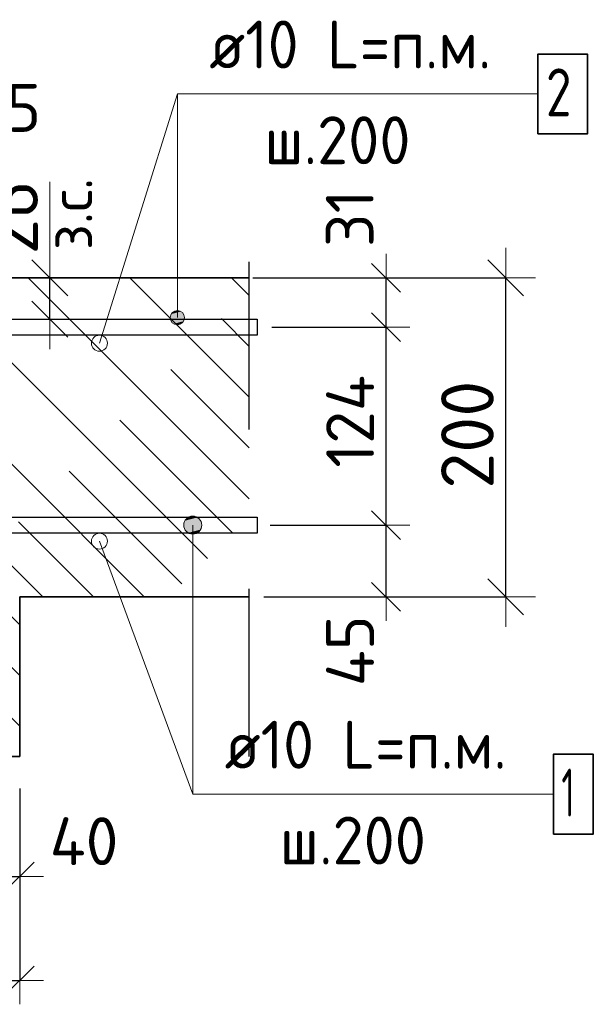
# Model space of a CAD drawing. Header units: metres. Extents: x -38 to 86, y -15 to 21.
# Tile 84 of 103: x 72.545 to 72.904, y 5.208 to 5.825. Entities that reach past the tile are written whole.
import ezdxf

# ---------------------------------------------------------------- set-up
doc = ezdxf.new("R2010")
doc.units = ezdxf.units.M
doc.header["$PDMODE"] = 65
doc.linetypes.add('______4', pattern=[0.135, 0.105, -0.03])
for name, color, linetype, lineweight in [('XR$4$Арм. стержнями верхней зоны', 180, 'Continuous', 35), ('XR$4$Арм. стержнями нижней зоны', 180, 'Continuous', 35), ('XR$4$Арм.стержн. Арматура края', 96, 'Continuous', 35), ('XR$4$Размерная линия (1)', 7, 'Continuous', 13), ('XR$4$Размерная линия_ общее', 7, 'Continuous', 13)]:
    doc.layers.add(name, color=color, linetype=linetype, lineweight=lineweight)
doc.styles.add('ISOCPEUR', font='txt')
doc.dimstyles.new('DIMSTYLE_11', dxfattribs={"dimtxt": 0.033, "dimasz": 0.0375, "dimexe": 0, "dimexo": 0, "dimgap": 0.0165, "dimtad": 2, "dimdec": 0, "dimlfac": 1000, "dimrnd": 1, "dimzin": 12, "dimdsep": 46, "dimtxsty": 'ISOCPEUR', "dimblk1": 'ALL_ML_STRICH', "dimblk2": 'ALL_ML_STRICH', "dimsah": 1, "dimcen": 0, "dimclrd": 7, "dimclre": 256, "dimclrt": 7, "dimadec": 0, "dimazin": 0, "dimtfac": 1, "dimtdec": 0, "dimtix": 1, "dimtmove": 2, "dimatfit": 3, "dimfxl": 0, "dimtvp": 1.2, "dimtzin": 0, "dimlwd": 0, "dimlwe": -3, "dimarcsym": 0})
doc.dimstyles.new('DIMSTYLE_12', dxfattribs={"dimtxt": 0.03, "dimasz": 0.03, "dimexe": 0, "dimexo": 0, "dimgap": 0.015, "dimtad": 2, "dimdec": 0, "dimlfac": 1000, "dimrnd": 1, "dimzin": 12, "dimdsep": 46, "dimtxsty": 'ISOCPEUR', "dimblk1": 'ALL_ML_STRICH', "dimblk2": 'ALL_ML_STRICH', "dimsah": 1, "dimcen": 0, "dimclrd": 7, "dimclre": 256, "dimclrt": 7, "dimadec": 0, "dimazin": 0, "dimtfac": 1, "dimtdec": 0, "dimtix": 1, "dimtmove": 2, "dimatfit": 3, "dimfxl": 0, "dimtzin": 0, "dimlwd": 0, "dimlwe": -3, "dimarcsym": 0})
doc.dimstyles.new('DIMSTYLE_14', dxfattribs={"dimtxt": 0.03, "dimasz": 0.03, "dimexe": 0, "dimexo": 0, "dimgap": 0.015, "dimtad": 2, "dimdec": 0, "dimlfac": 1000, "dimrnd": 1, "dimzin": 12, "dimdsep": 46, "dimtxsty": 'ISOCPEUR', "dimblk1": 'ALL_ML_STRICH', "dimblk2": 'ALL_ML_STRICH', "dimsah": 1, "dimcen": 0, "dimclrd": 7, "dimclre": 256, "dimclrt": 7, "dimadec": 0, "dimazin": 0, "dimtfac": 1, "dimtdec": 0, "dimtix": 1, "dimtmove": 2, "dimatfit": 3, "dimfxl": 0, "dimtvp": 1.2, "dimtzin": 0, "dimlwd": 0, "dimlwe": -3, "dimarcsym": 0})
doc.dimstyles.new('DIMSTYLE_23', dxfattribs={"dimtxt": 0.03, "dimasz": 0.03, "dimexe": 0, "dimexo": 0, "dimgap": 0.015, "dimtad": 2, "dimdec": 0, "dimlfac": 1000, "dimrnd": 5, "dimzin": 12, "dimdsep": 46, "dimtxsty": 'ISOCPEUR', "dimblk1": 'ALL_ML_STRICH', "dimblk2": 'ALL_ML_STRICH', "dimsah": 1, "dimcen": 0, "dimclrd": 7, "dimclre": 256, "dimclrt": 7, "dimadec": 0, "dimazin": 0, "dimtfac": 1, "dimtdec": 0, "dimtix": 1, "dimtmove": 2, "dimatfit": 3, "dimfxl": 0, "dimtvp": 1.2, "dimtzin": 0, "dimlwd": 0, "dimlwe": -3, "dimarcsym": 0})
doc.dimstyles.new('DIMSTYLE_8', dxfattribs={"dimtxt": 0.033, "dimasz": 0.0375, "dimexe": 0, "dimexo": 0, "dimgap": 0.0165, "dimtad": 2, "dimdec": 0, "dimlfac": 1000, "dimrnd": 1, "dimzin": 12, "dimdsep": 46, "dimtxsty": 'ISOCPEUR', "dimblk1": 'ALL_ML_STRICH', "dimblk2": 'ALL_ML_STRICH', "dimsah": 1, "dimcen": 0, "dimclrd": 7, "dimclre": 256, "dimclrt": 7, "dimadec": 0, "dimazin": 0, "dimtfac": 1, "dimtdec": 0, "dimtix": 1, "dimtmove": 2, "dimatfit": 3, "dimfxl": 0, "dimtzin": 0, "dimlwd": 0, "dimlwe": -3, "dimarcsym": 0})
pattern_1 = [(135, (0, 0), (-0.031819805, -0.031819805), [0.4, -0.05, 0, -0.05]), (135, (-0.01591, -0.01591), (-0.031819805, -0.031819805), [0.8, -0.1, 0.1, -0.1])]

# ---------------------------------------------------------------- blocks, each defined once
blk = doc.blocks.new('ALL_ML_STRICH')
at = {"color": 0, "linetype": 'ByBlock', "lineweight": -2}
for p, q in [((0, -0.5), (0, 0.5)), ((-0.3, -0.3), (0.3, 0.3)), ((-1, 0), (0.5, 0))]:
    blk.add_line(p, q, dxfattribs=at)
blk = doc.blocks.new('*D78')
at = {"layer": 'DEFPOINTS', "color": 7, "linetype": 'Continuous', "lineweight": 13, "transparency": 33554687}
for p in [(72.29474, 5.36307), (72.5447, 5.36307), (72.29474, 5.22283)]:
    blk.add_point(p, dxfattribs=at)
at = {"layer": 'XR$4$Размерная линия (1)', "color": 9, "linetype": 'Continuous', "lineweight": -2, "true_color": 0xc7c7c7, "transparency": 33554687}
for p, q in [((72.29474, 5.34307), (72.29474, 5.22283)), ((72.5447, 5.34307), (72.5447, 5.22283))]:
    blk.add_line(p, q, dxfattribs=at)
at = {"layer": 'XR$4$Размерная линия (1)', "color": 7, "linetype": 'Continuous', "lineweight": -2, "transparency": 33554687}
blk.add_line((72.29474, 5.22283), (72.5447, 5.22283), dxfattribs=at)
at = {"layer": 'XR$4$Размерная линия (1)', "color": 7, "linetype": 'Continuous', "lineweight": 13, "transparency": 33554687, "xscale": 0.03, "yscale": 0.03, "zscale": 0.03, "rotation": 180}
blk.add_blockref('ALL_ML_STRICH', (72.29474, 5.22283), dxfattribs=at)
at = {"layer": 'XR$4$Размерная линия (1)', "color": 7, "linetype": 'Continuous', "lineweight": 13, "transparency": 33554687, "xscale": 0.03, "yscale": 0.03, "zscale": 0.03}
blk.add_blockref('ALL_ML_STRICH', (72.5447, 5.22283), dxfattribs=at)
at = {"layer": 'XR$4$Размерная линия (1)', "color": 7, "linetype": 'Continuous', "lineweight": 13, "transparency": 33554687, "insert": (72.42122, 5.24533), "char_height": 0.03, "width": 0.09, "attachment_point": 5, "style": 'ISOCPEUR'}
blk.add_mtext('\\A1;{250}', dxfattribs=at)
blk = doc.blocks.new('*D85')
at = {"layer": 'DEFPOINTS', "color": 7, "linetype": 'Continuous', "lineweight": 13, "transparency": 33554687}
for p in [(72.50474, 5.40307), (72.5447, 5.36307), (72.50474, 5.28783)]:
    blk.add_point(p, dxfattribs=at)
at = {"layer": 'XR$4$Размерная линия (1)', "color": 9, "linetype": 'Continuous', "lineweight": -2, "true_color": 0xc7c7c7, "transparency": 33554687}
for p, q in [((72.50474, 5.38307), (72.50474, 5.28783)), ((72.5447, 5.34307), (72.5447, 5.28783))]:
    blk.add_line(p, q, dxfattribs=at)
at = {"layer": 'XR$4$Размерная линия (1)', "color": 7, "linetype": 'Continuous', "lineweight": -2, "transparency": 33554687}
blk.add_line((72.50474, 5.28783), (72.5447, 5.28783), dxfattribs=at)
at = {"layer": 'XR$4$Размерная линия (1)', "color": 7, "linetype": 'Continuous', "lineweight": 13, "transparency": 33554687, "xscale": 0.03, "yscale": 0.03, "zscale": 0.03, "rotation": 180}
blk.add_blockref('ALL_ML_STRICH', (72.50474, 5.28783), dxfattribs=at)
at = {"layer": 'XR$4$Размерная линия (1)', "color": 7, "linetype": 'Continuous', "lineweight": 13, "transparency": 33554687, "xscale": 0.03, "yscale": 0.03, "zscale": 0.03}
blk.add_blockref('ALL_ML_STRICH', (72.5447, 5.28783), dxfattribs=at)
at = {"layer": 'XR$4$Размерная линия (1)', "color": 7, "linetype": 'Continuous', "lineweight": 13, "transparency": 33554687, "insert": (72.58504, 5.31003), "char_height": 0.03, "width": 0.06, "attachment_point": 5, "style": 'ISOCPEUR'}
blk.add_mtext('\\A1;{40}', dxfattribs=at)
blk = doc.blocks.new('*D86')
at = {"layer": 'DEFPOINTS', "color": 7, "linetype": 'Continuous', "lineweight": 13, "transparency": 33554687}
for p in [(72.67772, 5.66307), (72.67772, 5.46307), (72.84927, 5.46307)]:
    blk.add_point(p, dxfattribs=at)
at = {"layer": 'XR$4$Размерная линия_ общее', "color": 253, "linetype": 'Continuous', "lineweight": -2, "true_color": 0xa0a0a0, "transparency": 33554687}
for p, q in [((72.69772, 5.66307), (72.84927, 5.66307)), ((72.69772, 5.46307), (72.84927, 5.46307))]:
    blk.add_line(p, q, dxfattribs=at)
at = {"layer": 'XR$4$Размерная линия_ общее', "color": 7, "linetype": 'Continuous', "lineweight": -2, "transparency": 33554687}
blk.add_line((72.84927, 5.46307), (72.84927, 5.66307), dxfattribs=at)
at = {"layer": 'XR$4$Размерная линия_ общее', "color": 7, "linetype": 'Continuous', "lineweight": 13, "transparency": 33554687, "xscale": 0.0375, "yscale": 0.0375, "zscale": 0.0375}
for p, rotation in [((72.84927, 5.66307), 90), ((72.84927, 5.46307), 270)]:
    blk.add_blockref('ALL_ML_STRICH', p, dxfattribs=dict(at, rotation=rotation))
at = {"layer": 'XR$4$Размерная линия_ общее', "color": 7, "linetype": 'Continuous', "lineweight": 13, "transparency": 33554687, "insert": (72.82527, 5.56472), "char_height": 0.033, "width": 0.099, "attachment_point": 5, "rotation": 90, "style": 'ISOCPEUR'}
blk.add_mtext('\\A1;{200}', dxfattribs=at)
blk = doc.blocks.new('*D148')
at = {"layer": 'DEFPOINTS', "color": 7, "linetype": 'Continuous', "lineweight": 13, "transparency": 33554687}
for p in [(72.52365, 5.66307), (72.52365, 5.63707), (72.56364, 5.63707)]:
    blk.add_point(p, dxfattribs=at)
at = {"layer": 'XR$4$Размерная линия_ общее', "color": 253, "linetype": 'Continuous', "lineweight": -2, "true_color": 0xa0a0a0, "transparency": 33554687}
for p, q in [((72.54365, 5.66307), (72.56364, 5.66307)), ((72.54365, 5.63707), (72.56364, 5.63707))]:
    blk.add_line(p, q, dxfattribs=at)
at = {"layer": 'XR$4$Размерная линия_ общее', "color": 7, "linetype": 'Continuous', "lineweight": -2, "transparency": 33554687}
blk.add_line((72.56364, 5.63707), (72.56364, 5.66307), dxfattribs=at)
at = {"layer": 'XR$4$Размерная линия_ общее', "color": 7, "linetype": 'Continuous', "lineweight": 13, "transparency": 33554687, "xscale": 0.0375, "yscale": 0.0375, "zscale": 0.0375}
for p, rotation in [((72.56364, 5.66307), 90), ((72.56364, 5.63707), 270)]:
    blk.add_blockref('ALL_ML_STRICH', p, dxfattribs=dict(at, rotation=rotation))
at = {"layer": 'XR$4$Размерная линия_ общее', "color": 7, "linetype": 'Continuous', "lineweight": 13, "transparency": 33554687, "insert": (72.56317, 5.68043), "char_height": 0.027, "width": 0.00135, "attachment_point": 1, "rotation": 90, "line_spacing_factor": 0.60241, "style": 'ISOCPEUR'}
blk.add_mtext('з.с.', dxfattribs=at)
at = {"layer": 'XR$4$Размерная линия_ общее', "color": 7, "linetype": 'Continuous', "lineweight": 13, "transparency": 33554687, "insert": (72.53964, 5.70079), "char_height": 0.033, "width": 0.066, "attachment_point": 5, "rotation": 90, "style": 'ISOCPEUR'}
blk.add_mtext('\\A1;{26}', dxfattribs=at)
blk = doc.blocks.new('*D151')
at = {"layer": 'DEFPOINTS', "color": 7, "linetype": 'Continuous', "lineweight": 13, "transparency": 33554687}
for p in [(72.43463, 5.74681), (72.43463, 5.62807), (72.4897, 5.62807)]:
    blk.add_point(p, dxfattribs=at)
at = {"layer": 'XR$4$Размерная линия (1)', "color": 9, "linetype": 'Continuous', "lineweight": -2, "true_color": 0xc7c7c7, "transparency": 33554687}
for p, q in [((72.43463, 5.64807), (72.43463, 5.74681)), ((72.4897, 5.64807), (72.4897, 5.74681))]:
    blk.add_line(p, q, dxfattribs=at)
at = {"layer": 'XR$4$Размерная линия (1)', "color": 7, "linetype": 'Continuous', "lineweight": -2, "transparency": 33554687}
blk.add_line((72.43463, 5.74681), (72.4897, 5.74681), dxfattribs=at)
at = {"layer": 'XR$4$Размерная линия (1)', "color": 7, "linetype": 'Continuous', "lineweight": 13, "transparency": 33554687, "xscale": 0.03, "yscale": 0.03, "zscale": 0.03, "rotation": 180}
blk.add_blockref('ALL_ML_STRICH', (72.43463, 5.74681), dxfattribs=at)
at = {"layer": 'XR$4$Размерная линия (1)', "color": 7, "linetype": 'Continuous', "lineweight": 13, "transparency": 33554687, "xscale": 0.03, "yscale": 0.03, "zscale": 0.03}
blk.add_blockref('ALL_ML_STRICH', (72.4897, 5.74681), dxfattribs=at)
at = {"layer": 'XR$4$Размерная линия (1)', "color": 7, "linetype": 'Continuous', "lineweight": 13, "transparency": 33554687, "insert": (72.53632, 5.76949), "char_height": 0.03, "width": 0.06, "attachment_point": 5, "style": 'ISOCPEUR'}
blk.add_mtext('\\A1;{55}', dxfattribs=at)
blk = doc.blocks.new('*D207')
at = {"layer": 'DEFPOINTS', "color": 7, "linetype": 'Continuous', "lineweight": 13, "transparency": 33554687}
for p in [(72.6816, 5.50807), (72.69445, 5.46307), (72.77427, 5.46307)]:
    blk.add_point(p, dxfattribs=at)
at = {"layer": 'XR$4$Размерная линия (1)', "color": 9, "linetype": 'Continuous', "lineweight": -2, "true_color": 0xc7c7c7, "transparency": 33554687}
for p, q in [((72.7016, 5.50807), (72.77427, 5.50807)), ((72.71445, 5.46307), (72.77427, 5.46307))]:
    blk.add_line(p, q, dxfattribs=at)
at = {"layer": 'XR$4$Размерная линия (1)', "color": 7, "linetype": 'Continuous', "lineweight": -2, "transparency": 33554687}
blk.add_line((72.77427, 5.46307), (72.77427, 5.50807), dxfattribs=at)
at = {"layer": 'XR$4$Размерная линия (1)', "color": 7, "linetype": 'Continuous', "lineweight": 13, "transparency": 33554687, "xscale": 0.03, "yscale": 0.03, "zscale": 0.03}
for p, rotation in [((72.77427, 5.50807), 90), ((72.77427, 5.46307), 270)]:
    blk.add_blockref('ALL_ML_STRICH', p, dxfattribs=dict(at, rotation=rotation))
at = {"layer": 'XR$4$Размерная линия (1)', "color": 7, "linetype": 'Continuous', "lineweight": 13, "transparency": 33554687, "insert": (72.75176, 5.42931), "char_height": 0.03, "width": 0.06, "attachment_point": 5, "rotation": 90, "style": 'ISOCPEUR'}
blk.add_mtext('\\A1;{45}', dxfattribs=at)
blk = doc.blocks.new('*D208')
at = {"layer": 'DEFPOINTS', "color": 7, "linetype": 'Continuous', "lineweight": 13, "transparency": 33554687}
for p in [(72.68263, 5.63207), (72.6816, 5.50807), (72.77427, 5.50807)]:
    blk.add_point(p, dxfattribs=at)
at = {"layer": 'XR$4$Размерная линия (1)', "color": 9, "linetype": 'Continuous', "lineweight": -2, "true_color": 0xc7c7c7, "transparency": 33554687}
for p, q in [((72.70263, 5.63207), (72.77427, 5.63207)), ((72.7016, 5.50807), (72.77427, 5.50807))]:
    blk.add_line(p, q, dxfattribs=at)
at = {"layer": 'XR$4$Размерная линия (1)', "color": 7, "linetype": 'Continuous', "lineweight": -2, "transparency": 33554687}
blk.add_line((72.77427, 5.50807), (72.77427, 5.63207), dxfattribs=at)
at = {"layer": 'XR$4$Размерная линия (1)', "color": 7, "linetype": 'Continuous', "lineweight": 13, "transparency": 33554687, "xscale": 0.03, "yscale": 0.03, "zscale": 0.03}
for p, rotation in [((72.77427, 5.63207), 90), ((72.77427, 5.50807), 270)]:
    blk.add_blockref('ALL_ML_STRICH', p, dxfattribs=dict(at, rotation=rotation))
at = {"layer": 'XR$4$Размерная линия (1)', "color": 7, "linetype": 'Continuous', "lineweight": 13, "transparency": 33554687, "insert": (72.75177, 5.57307), "char_height": 0.03, "width": 0.09, "attachment_point": 5, "rotation": 90, "style": 'ISOCPEUR'}
blk.add_mtext('\\A1;{124}', dxfattribs=at)
blk = doc.blocks.new('*D209')
at = {"layer": 'DEFPOINTS', "color": 7, "linetype": 'Continuous', "lineweight": 13, "transparency": 33554687}
for p in [(72.67076, 5.66307), (72.68263, 5.63207), (72.77427, 5.63207)]:
    blk.add_point(p, dxfattribs=at)
at = {"layer": 'XR$4$Размерная линия (1)', "color": 9, "linetype": 'Continuous', "lineweight": -2, "true_color": 0xc7c7c7, "transparency": 33554687}
for p, q in [((72.69076, 5.66307), (72.77427, 5.66307)), ((72.70263, 5.63207), (72.77427, 5.63207))]:
    blk.add_line(p, q, dxfattribs=at)
at = {"layer": 'XR$4$Размерная линия (1)', "color": 7, "linetype": 'Continuous', "lineweight": -2, "transparency": 33554687}
blk.add_line((72.77427, 5.63207), (72.77427, 5.66307), dxfattribs=at)
at = {"layer": 'XR$4$Размерная линия (1)', "color": 7, "linetype": 'Continuous', "lineweight": 13, "transparency": 33554687, "xscale": 0.03, "yscale": 0.03, "zscale": 0.03}
for p, rotation in [((72.77427, 5.66307), 90), ((72.77427, 5.63207), 270)]:
    blk.add_blockref('ALL_ML_STRICH', p, dxfattribs=dict(at, rotation=rotation))
at = {"layer": 'XR$4$Размерная линия (1)', "color": 7, "linetype": 'Continuous', "lineweight": 13, "transparency": 33554687, "insert": (72.75153, 5.70036), "char_height": 0.03, "width": 0.06, "attachment_point": 5, "rotation": 90, "style": 'ISOCPEUR'}
blk.add_mtext('\\A1;{31}', dxfattribs=at)

msp = doc.modelspace()

# ---------------------------------------------------------------- hatches: boundary and pattern name
at = {"linetype": 'Continuous', "lineweight": 25, "transparency": 33554687}
h = msp.add_hatch(dxfattribs=at)
h.set_pattern_fill('__________540', scale=0.015, style=0, pattern_type=2)
h.set_pattern_definition(pattern_1)
h.paths.add_polyline_path([(72.5447, 5.66307), (72.2947, 5.66307), (72.2947, 5.36307), (72.5447, 5.36307)], flags=0)
h = msp.add_hatch(dxfattribs=at)
h.set_pattern_fill('__________540', scale=0.015, style=0, pattern_type=2)
h.set_pattern_definition(pattern_1)
h.paths.add_polyline_path([(72.5447, 5.66307), (72.5447, 5.46307), (72.68855, 5.46307), (72.68855, 5.66307)], flags=0)
at = {"layer": 'XR$4$Арм. стержнями верхней зоны', "linetype": 'Continuous', "lineweight": 13, "transparency": 33554687}
for points in [[(72.64738, 5.64032), (72.63964, 5.64032), (72.63901, 5.63807)], [(72.64738, 5.64032), (72.63901, 5.63807), (72.64801, 5.63807)], [(72.64576, 5.64194), (72.64126, 5.64194), (72.63964, 5.64032)], [(72.64576, 5.64194), (72.63964, 5.64032), (72.64738, 5.64032)], [(72.64126, 5.64194), (72.64576, 5.64194), (72.64351, 5.64257)], [(72.64801, 5.63807), (72.63901, 5.63807), (72.63964, 5.63582)], [(72.64801, 5.63807), (72.63964, 5.63582), (72.64738, 5.63582)], [(72.64738, 5.63582), (72.63964, 5.63582), (72.64126, 5.6342)], [(72.64738, 5.63582), (72.64126, 5.6342), (72.64576, 5.6342)], [(72.64576, 5.6342), (72.64126, 5.6342), (72.64351, 5.63357)]]:
    msp.add_hatch(color=7, dxfattribs=at).paths.add_polyline_path(points)
at = {"layer": 'XR$4$Арм. стержнями нижней зоны', "linetype": 'Continuous', "lineweight": 13, "transparency": 33554687}
for points in [[(72.64755, 5.50807), (72.6588, 5.50807), (72.65801, 5.51088)], [(72.64755, 5.50807), (72.65801, 5.51088), (72.64833, 5.51088)], [(72.64833, 5.51088), (72.65801, 5.51088), (72.65598, 5.5129)], [(72.64833, 5.51088), (72.65598, 5.5129), (72.65036, 5.5129)], [(72.65036, 5.5129), (72.65598, 5.5129), (72.65317, 5.51369)], [(72.64833, 5.50525), (72.6588, 5.50807), (72.64755, 5.50807)], [(72.64833, 5.50525), (72.65801, 5.50525), (72.6588, 5.50807)], [(72.65036, 5.50323), (72.65801, 5.50525), (72.64833, 5.50525)], [(72.65036, 5.50323), (72.65598, 5.50323), (72.65801, 5.50525)], [(72.65598, 5.50323), (72.65036, 5.50323), (72.65317, 5.50244)]]:
    msp.add_hatch(color=7, dxfattribs=at).paths.add_polyline_path(points)

# ---------------------------------------------------------------- linework, layer by layer
at = {"color": 7, "linetype": 'Continuous', "lineweight": 13, "transparency": 33554687}
for p, q in [((72.59466, 5.62202), (72.64351, 5.77823)), ((72.56364, 5.66307), (72.56364, 5.72307)), ((72.5947, 5.49802), (72.65317, 5.33949))]:
    msp.add_line(p, q, dxfattribs=at)
at = {"color": 7, "linetype": '______4', "lineweight": 25, "transparency": 33554687}
msp.add_line((72.68855, 5.36307), (72.68855, 5.76307), dxfattribs=at)
at = {"color": 7, "linetype": 'Continuous', "lineweight": 35, "transparency": 33554687}
for p, q in [((72.5447, 5.66307), (72.2947, 5.66307)), ((72.68855, 5.66307), (72.5447, 5.66307)), ((72.5447, 5.46307), (72.68855, 5.46307)), ((72.5447, 5.36307), (72.5447, 5.46307)), ((72.2947, 5.36307), (72.5447, 5.36307))]:
    msp.add_line(p, q, dxfattribs=at)
at = {"color": 7, "linetype": 'Continuous', "lineweight": 13, "transparency": 33554687}
for centre in [(72.59466, 5.62202), (72.5947, 5.49802)]:
    msp.add_circle(centre, 0.005, dxfattribs=at)
at = {"layer": 'XR$4$Арм. стержнями верхней зоны', "color": 7, "linetype": 'Continuous', "lineweight": 13, "transparency": 33554687}
for p, q in [((72.64351, 5.77823), (72.86951, 5.77823)), ((72.64351, 5.77823), (72.64351, 5.63807)), ((72.64351, 5.64257), (72.64351, 5.64257)), ((72.63901, 5.63807), (72.63901, 5.63807)), ((72.64351, 5.63357), (72.64351, 5.63357)), ((72.64801, 5.63807), (72.64801, 5.63807))]:
    msp.add_line(p, q, dxfattribs=at)
at = {"layer": 'XR$4$Арм. стержнями верхней зоны', "color": 7, "linetype": 'Continuous', "lineweight": 35, "transparency": 33554687}
msp.add_lwpolyline([(72.86951, 5.75323), (72.90051, 5.75323), (72.90051, 5.80323), (72.86951, 5.80323), (72.86951, 5.75323)], dxfattribs=at)
at = {"layer": 'XR$4$Арм. стержнями верхней зоны', "color": 4, "linetype": 'Continuous', "lineweight": 25, "transparency": 33554687}
msp.add_lwpolyline([(72.3197, 5.63707), (72.69355, 5.63707), (72.69355, 5.62707), (72.3197, 5.62707), (72.3197, 5.63707)], dxfattribs=at)
at = {"layer": 'XR$4$Арм. стержнями верхней зоны', "color": 7, "linetype": 'Continuous', "lineweight": 13, "transparency": 33554687}
msp.add_circle((72.64351, 5.63807), 0.0045, dxfattribs=at)
at = {"layer": 'XR$4$Арм. стержнями нижней зоны', "color": 7, "linetype": 'Continuous', "lineweight": 13, "transparency": 33554687}
for p, q in [((72.65317, 5.51369), (72.65317, 5.51369)), ((72.64755, 5.50807), (72.64755, 5.50807)), ((72.65317, 5.33949), (72.65317, 5.50807)), ((72.6588, 5.50807), (72.6588, 5.50807)), ((72.65317, 5.50244), (72.65317, 5.50244)), ((72.65317, 5.33949), (72.87917, 5.33949))]:
    msp.add_line(p, q, dxfattribs=at)
at = {"layer": 'XR$4$Арм. стержнями нижней зоны', "color": 4, "linetype": 'Continuous', "lineweight": 25, "transparency": 33554687}
msp.add_lwpolyline([(72.3197, 5.51307), (72.69355, 5.51307), (72.69355, 5.50307), (72.3197, 5.50307), (72.3197, 5.51307)], dxfattribs=at)
at = {"layer": 'XR$4$Арм. стержнями нижней зоны', "color": 7, "linetype": 'Continuous', "lineweight": 35, "transparency": 33554687}
msp.add_lwpolyline([(72.87917, 5.31449), (72.90417, 5.31449), (72.90417, 5.36449), (72.87917, 5.36449), (72.87917, 5.31449)], dxfattribs=at)
at = {"layer": 'XR$4$Арм. стержнями нижней зоны', "color": 7, "linetype": 'Continuous', "lineweight": 13, "transparency": 33554687}
msp.add_circle((72.65317, 5.50807), 0.00563, dxfattribs=at)
at = {"layer": 'XR$4$Арм.стержн. Арматура края', "color": 4, "linetype": 'Continuous', "lineweight": 25, "transparency": 33554687}
for points in [[(72.35299, 5.63707), (72.69355, 5.63707), (72.69355, 5.62707)], [(72.69355, 5.62707), (72.35368, 5.62707)], [(72.35368, 5.51307), (72.69355, 5.51307), (72.69355, 5.50307), (72.35299, 5.50307)]]:
    msp.add_lwpolyline(points, dxfattribs=at)

# ---------------------------------------------------------------- texts
at = {"layer": 'XR$4$Арм. стержнями верхней зоны', "color": 7, "linetype": 'Continuous', "lineweight": 25, "transparency": 33554687, "char_height": 0.03, "attachment_point": 7, "style": 'ISOCPEUR'}
for s, insert, width in [('\\W0.94;ø10 L=п.м.', (72.66351, 5.79423), 0.1999832), ('\\W0.78;2', (72.87451, 5.76423), 0.0326407), ('\\W0.95;ш.200 ', (72.69801, 5.73423), 0.1311997)]:
    msp.add_mtext(s, dxfattribs=dict(at, insert=insert, width=width))
at = {"layer": 'XR$4$Арм. стержнями нижней зоны', "color": 7, "linetype": 'Continuous', "lineweight": 25, "transparency": 33554687, "char_height": 0.03, "attachment_point": 7, "style": 'ISOCPEUR'}
for s, insert, width in [('\\W0.94;ø10 L=п.м.', (72.67317, 5.35549), 0.1999832), ('\\W0.56;1', (72.88417, 5.32549), 0.0233333), ('\\W0.95;ш.200 ', (72.70767, 5.29549), 0.1311996)]:
    msp.add_mtext(s, dxfattribs=dict(at, insert=insert, width=width))

# ---------------------------------------------------------------- dimensions: what is measured, and where the dimension line sits
at = {"layer": 'XR$4$Размерная линия (1)', "color": 7, "linetype": 'Continuous', "lineweight": 13, "transparency": 33554687}
for base, p1, p2, dimstyle, picture, middle in [((72.4897, 5.74681), (72.43463, 5.64807), (72.4897, 5.64807), 'DIMSTYLE_23', '*D151', (72.53632, 5.76949)), ((72.5447, 5.28783), (72.50474, 5.38307), (72.5447, 5.34307), 'DIMSTYLE_14', '*D85', (72.58504, 5.31003)), ((72.5447, 5.22283), (72.29474, 5.34307), (72.5447, 5.34307), 'DIMSTYLE_12', '*D78', (72.42122, 5.24533))]:
    dim = msp.add_linear_dim(base=base, p1=p1, p2=p2, dimstyle=dimstyle, override={"dimpost": '<>', "dimclrd": 7, "dimclre": 9, "dimclrt": 7, "dimlwd": 0, "dimlwe": 65533}, dxfattribs=at)
    dim.commit()
    dim.dimension.update_dxf_attribs({"geometry": picture, "text_midpoint": middle, "dimtype": 160})
for base, p1, p2, dimstyle, picture, middle in [((72.77427, 5.66307), (72.70263, 5.63207), (72.69076, 5.66307), 'DIMSTYLE_14', '*D209', (72.75153, 5.70036)), ((72.77427, 5.63207), (72.7016, 5.50807), (72.70263, 5.63207), 'DIMSTYLE_12', '*D208', (72.75177, 5.57307)), ((72.77427, 5.50807), (72.71445, 5.46307), (72.7016, 5.50807), 'DIMSTYLE_14', '*D207', (72.75176, 5.42931))]:
    dim = msp.add_linear_dim(base=base, p1=p1, p2=p2, angle=90, dimstyle=dimstyle, override={"dimpost": '<>', "dimclrd": 7, "dimclre": 9, "dimclrt": 7, "dimlwd": 0, "dimlwe": 65533}, dxfattribs=at)
    dim.commit()
    dim.dimension.update_dxf_attribs({"geometry": picture, "text_midpoint": middle, "dimtype": 160})
at = {"layer": 'XR$4$Размерная линия_ общее', "color": 7, "linetype": 'Continuous', "lineweight": 13, "transparency": 33554687}
dim = msp.add_linear_dim(base=(72.56364, 5.66307), p1=(72.54365, 5.63707), p2=(72.54365, 5.66307), angle=90, text='<>\\Xз.с.', dimstyle='DIMSTYLE_11', override={"dimpost": '<>', "dimclrd": 7, "dimclre": 253, "dimclrt": 7, "dimlwd": 0, "dimlwe": 65533}, dxfattribs=at)
dim.commit()
dim.dimension.update_dxf_attribs({"geometry": '*D148', "text_midpoint": (72.53964, 5.70079), "dimtype": 160})
dim = msp.add_linear_dim(base=(72.84927, 5.66307), p1=(72.69772, 5.46307), p2=(72.69772, 5.66307), angle=90, dimstyle='DIMSTYLE_8', override={"dimpost": '<>', "dimclrd": 7, "dimclre": 253, "dimclrt": 7, "dimlwd": 0, "dimlwe": 65533}, dxfattribs=at)
dim.commit()
dim.dimension.update_dxf_attribs({"geometry": '*D86', "text_midpoint": (72.82527, 5.56472), "dimtype": 160})

doc.saveas('drawing.dxf')
